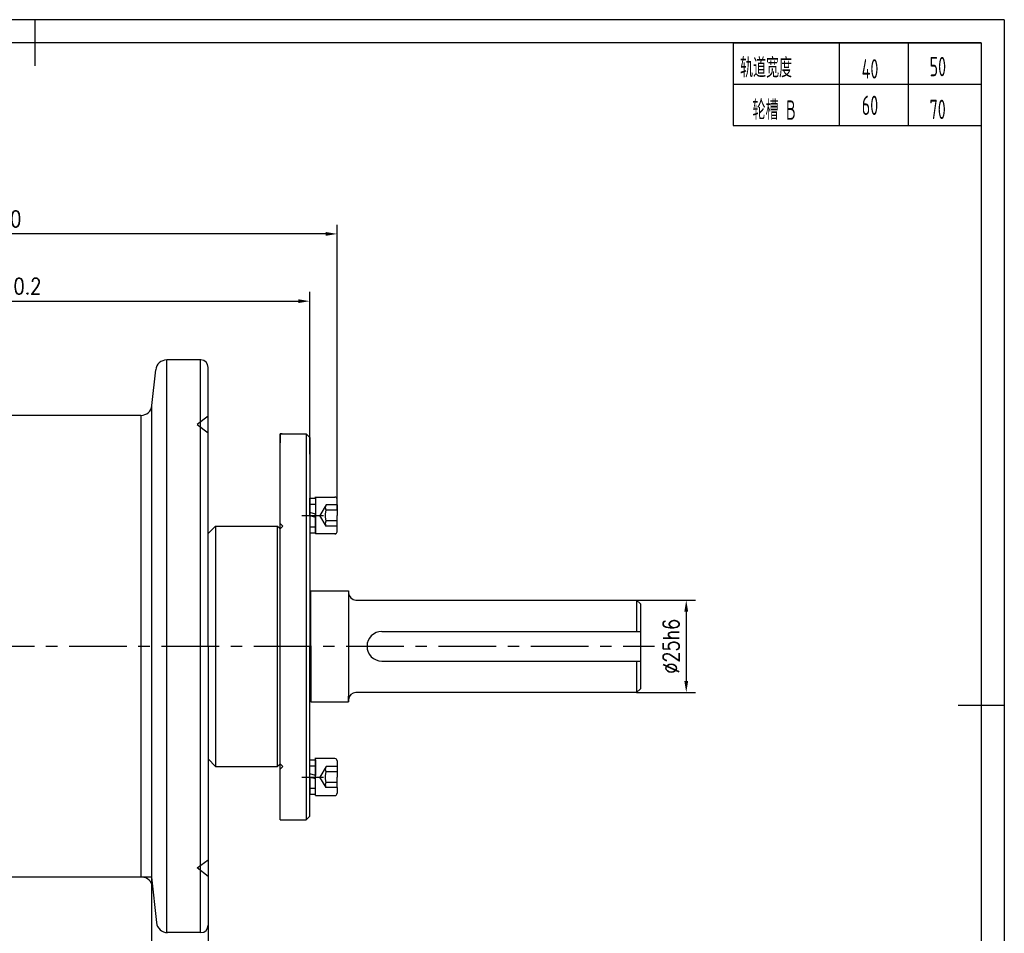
# Model space of a CAD drawing. Header units: millimetres. Extents: x -33 to 494, y -6 to 365.
# Tile 8 of 8: x 227 to 494, y 118 to 365. Entities that reach past the tile are written whole.
import ezdxf
from ezdxf.enums import TextEntityAlignment as Align

# ---------------------------------------------------------------- set-up
doc = ezdxf.new("R2010")
doc.units = ezdxf.units.MM
doc.header["$LTSCALE"] = 12.5
for name, pattern in [('CENTER', [2, 1.25, -0.25, 0.25, -0.25]), ('DASHED', [0.75, 0.5, -0.25]), ('PHANTOM', [2.5, 1.25, -0.25, 0.25, -0.25, 0.25, -0.25])]:
    doc.linetypes.add(name, pattern=pattern)
for name, color, linetype in [('1轮廓实线层', 7, 'Continuous'), ('2细线层', 4, 'Continuous'), ('3中心线层', 1, 'CENTER'), ('4虚线层', 6, 'DASHED'), ('5剖面线层', 2, 'Continuous'), ('6文字层', 3, 'Continuous'), ('7标注层', 4, 'Continuous'), ('9双点划线层', 6, 'PHANTOM'), ('图框层', 7, 'Continuous')]:
    doc.layers.add(name, color=color, linetype=linetype)
doc.styles.add('PC_TEXTSTYLE', font='isocp.shx', dxfattribs={"width": 0.8, "bigfont": 'hzfs.shx'})
doc.styles.add('TH_GBDIM', font='romans.shx', dxfattribs={"width": 0.8, "bigfont": 'gbcbig.shx'})
doc.dimstyles.new('TH_GBDIM', dxfattribs={"dimscale": 1.25, "dimtxt": 3.5, "dimasz": 2.5, "dimexe": 2, "dimexo": 0, "dimgap": 1.5, "dimtad": 1, "dimdec": 1, "dimzin": 0, "dimdsep": 46, "dimtxsty": 'TH_GBDIM', "dimcen": 2.5, "dimclrd": 130, "dimclre": 130, "dimclrt": 3, "dimadec": 0, "dimazin": 0, "dimtfac": 0.714286, "dimtdec": 1, "dimtmove": 0, "dimatfit": 3, "dimfxl": 1, "dimtzin": 0, "dimlwd": -1, "dimlwe": -1, "dimarcsym": 0})

# ---------------------------------------------------------------- blocks, each defined once
blk = doc.blocks.new('*U3')
blk.add_line((4.65, 1.6), (4.65, 0.8))
at = {"layer": '1轮廓实线层'}
for p, q in [((-4.65, 1.6), (-4.65, 0)), ((0, 1.6), (-4.65, 1.6)), ((-4.65, 0), (-0.4, 0)), ((-0.4, 0), (-0.83, 1.6)), ((4.65, 0), (-0.4, 0)), ((0, 1.6), (0.43, 0)), ((0, 1.6), (4.65, 1.6)), ((4.65, 1.6), (4.65, 0))]:
    blk.add_line(p, q, dxfattribs=at)
at = {"layer": '3中心线层'}
blk.add_line((0, 3.7), (0, -2.1), dxfattribs=at)
at = {"layer": '4虚线层'}
for p, q in [((-3.05, 1.6), (-3.05, 0)), ((3.05, 1.6), (3.05, 0))]:
    blk.add_line(p, q, dxfattribs=at)
blk = doc.blocks.new('*D8')
at = {"layer": '7标注层', "color": 130}
for p, q in [((140.51, 251.9), (140.51, 291.31)), ((305.71, 247.41), (305.71, 291.31)), ((143.64, 288.81), (302.59, 288.81))]:
    blk.add_line(p, q, dxfattribs=at)
for points in [[(143.64, 289.33), (143.64, 288.29), (140.51, 288.81)], [(302.59, 289.33), (302.59, 288.29), (305.71, 288.81)]]:
    blk.add_solid(points, dxfattribs=at)
at = {"layer": 'Defpoints', "color": 0}
for p in [(305.71, 288.81), (140.51, 251.9), (305.71, 247.41)]:
    blk.add_point(p, dxfattribs=at)
at = {"layer": '7标注层', "color": 3, "insert": (223.11, 292.87), "char_height": 4.375, "attachment_point": 5, "style": 'TH_GBDIM'}
blk.add_mtext('{165}{}{%%p0.2}', dxfattribs=at)
blk = doc.blocks.new('*D9')
at = {"layer": '7标注层', "color": 130}
for p, q in [((133.11, 232.22), (133.11, 309.51)), ((313.11, 232.22), (313.11, 309.51)), ((309.99, 307.01), (136.24, 307.01))]:
    blk.add_line(p, q, dxfattribs=at)
for points in [[(136.24, 307.53), (136.24, 306.49), (133.11, 307.01)], [(309.99, 307.53), (309.99, 306.49), (313.11, 307.01)]]:
    blk.add_solid(points, dxfattribs=at)
at = {"layer": 'Defpoints', "color": 0}
for p in [(133.11, 307.01), (133.11, 232.22), (313.11, 232.22)]:
    blk.add_point(p, dxfattribs=at)
at = {"layer": '7标注层', "color": 3, "insert": (223.11, 311.07), "char_height": 4.375, "attachment_point": 5, "style": 'TH_GBDIM'}
blk.add_mtext('180', dxfattribs=at)
blk = doc.blocks.new('*D10')
at = {"layer": '7标注层', "color": 130}
for p, q in [((183.51, 132.89), (183.51, 104.25)), ((262.91, 132.89), (262.91, 104.25)), ((186.64, 106.75), (259.79, 106.75))]:
    blk.add_line(p, q, dxfattribs=at)
for points in [[(186.64, 107.28), (186.64, 106.23), (183.51, 106.75)], [(259.79, 107.28), (259.79, 106.23), (262.91, 106.75)]]:
    blk.add_solid(points, dxfattribs=at)
at = {"layer": 'Defpoints', "color": 0}
for p in [(183.51, 132.89), (262.91, 132.89), (262.91, 106.75)]:
    blk.add_point(p, dxfattribs=at)
at = {"layer": '7标注层', "color": 3, "insert": (223.21, 110.82), "char_height": 4.375, "attachment_point": 5, "style": 'TH_GBDIM'}
blk.add_mtext('{E}{}{}', dxfattribs=at)
blk = doc.blocks.new('*D11')
at = {"layer": '7标注层', "color": 130}
for p, q in [((278.21, 122.3), (278.21, 87.53)), ((168.21, 119.89), (168.21, 87.53)), ((171.34, 90.03), (275.09, 90.03))]:
    blk.add_line(p, q, dxfattribs=at)
for points in [[(171.34, 90.55), (171.34, 89.51), (168.21, 90.03)], [(275.09, 90.55), (275.09, 89.51), (278.21, 90.03)]]:
    blk.add_solid(points, dxfattribs=at)
at = {"layer": 'Defpoints', "color": 0}
for p in [(278.21, 122.3), (168.21, 119.89), (278.21, 90.03)]:
    blk.add_point(p, dxfattribs=at)
at = {"layer": '7标注层', "color": 3, "insert": (223.21, 94.09), "char_height": 4.375, "attachment_point": 5, "style": 'TH_GBDIM'}
blk.add_mtext('110', dxfattribs=at)
blk = doc.blocks.new('*D12')
at = {"layer": '7标注层', "color": 130}
for p, q in [((394.21, 207.89), (410.14, 207.89)), ((407.64, 204.77), (407.64, 186.02)), ((394.21, 182.89), (410.14, 182.89))]:
    blk.add_line(p, q, dxfattribs=at)
for points in [[(407.12, 204.77), (408.16, 204.77), (407.64, 207.89)], [(407.12, 186.02), (408.16, 186.02), (407.64, 182.89)]]:
    blk.add_solid(points, dxfattribs=at)
at = {"layer": 'Defpoints', "color": 0}
for p in [(394.21, 207.89), (394.21, 182.89), (407.64, 182.89)]:
    blk.add_point(p, dxfattribs=at)
at = {"layer": '7标注层', "color": 3, "insert": (403.57, 195.39), "char_height": 4.375, "attachment_point": 5, "rotation": 90, "style": 'TH_GBDIM'}
blk.add_mtext('{%%c25}{}{h6}', dxfattribs=at)

msp = doc.modelspace()

# ---------------------------------------------------------------- linework, layer by layer
for p, q in [((266.99, 117.89), (266.99, 272.89)), ((276.01, 272.89), (276.01, 117.89)), ((278.21, 195.39), (278.21, 270.89)), ((262.99, 130.2), (262.99, 260.58)), ((260.01, 257.89), (260.01, 132.89)), ((297.71, 239.9), (297.71, 252.9)), ((297.71, 239.9), (297.71, 252.9)), ((297.71, 252.9), (304.71, 252.9)), ((304.71, 252.9), (305.71, 251.9)), ((304.71, 252.9), (304.71, 148.41)), ((305.71, 251.9), (305.71, 195.39)), ((297.71, 228.61), (297.71, 239.9)), ((297.71, 195.39), (297.71, 239.9)), ((280.21, 227.9), (278.21, 225.9)), ((280.21, 227.9), (280.21, 162.88)), ((288.21, 227.9), (297, 227.9)), ((297, 227.9), (297.71, 227.19)), ((297, 162.88), (297, 227.9)), ((297, 162.88), (297, 227.9)), ((305.71, 209.69), (306.01, 209.69)), ((306.01, 210.39), (316.21, 210.39)), ((306.01, 195.39), (306.01, 210.39)), ((316.21, 210.39), (316.21, 181.39)), ((316.21, 210.39), (316.21, 180.39)), ((318.21, 207.89), (394.21, 207.89)), ((394.21, 207.89), (395.21, 206.89)), ((394.21, 207.89), (394.21, 199.39)), ((395.21, 206.89), (395.21, 183.89)), ((325.21, 199.39), (395.21, 199.39)), ((278.21, 195.39), (278.21, 119.89)), ((297.71, 148.41), (297.71, 195.39)), ((305.71, 149.41), (305.71, 195.39)), ((306.01, 195.39), (306.01, 180.39)), ((325.21, 191.39), (395.21, 191.39)), ((394.21, 191.39), (394.21, 182.89)), ((316.21, 180.39), (316.21, 181.89)), ((394.21, 182.89), (318.21, 182.89)), ((395.21, 183.89), (394.21, 182.89)), ((305.71, 181.09), (306.01, 181.09)), ((306.01, 180.39), (316.21, 180.39)), ((297, 162.88), (297.71, 163.59)), ((305.71, 149.41), (304.71, 148.41)), ((297.71, 148.41), (304.71, 148.41))]:
    msp.add_line(p, q)
for centre, radius, start, end in [((318.21, 209.89), 2, 180, 270), ((325.21, 195.39), 4, 90, 270), ((318.21, 180.89), 2, 90, 180)]:
    msp.add_arc(centre, radius, start, end)
at = {"layer": '1轮廓实线层'}
for p, q in [((231.25, 365), (231.25, 352.5)), ((420.3, 358.75), (487.5, 358.75)), ((420.3, 358.75), (420.3, 336.35)), ((487.5, 358.75), (487.5, 336.35)), ((420.3, 336.35), (487.5, 336.35)), ((276.21, 272.89), (266.99, 272.89)), ((262.99, 260.58), (264, 270.2)), ((260.01, 257.89), (186.21, 257.89)), ((297.71, 228.61), (297.71, 239.9)), ((297.71, 228.61), (297.71, 239.9)), ((307.11, 235.79), (312.51, 235.79)), ((307.31, 235.79), (307.31, 225.79)), ((313.11, 233.65), (313.11, 235.19)), ((313.11, 233.65), (313.11, 230.79)), ((313.11, 226.39), (313.11, 230.79)), ((280.21, 227.9), (288.21, 227.9)), ((280.21, 227.9), (297, 227.9)), ((312.71, 225.79), (307.31, 225.79)), ((305.91, 209.69), (305.71, 209.69)), ((305.91, 181.09), (305.71, 181.09)), ((493.75, 179.38), (481.25, 179.38)), ((278.21, 164.88), (280.21, 162.88)), ((280.21, 162.88), (288.21, 162.88)), ((280.21, 162.88), (297, 162.88)), ((312.51, 164.99), (307.11, 164.99)), ((307.31, 154.99), (307.31, 164.99)), ((313.11, 164.39), (313.11, 159.99)), ((313.11, 157.13), (313.11, 159.99)), ((307.31, 154.99), (312.71, 154.99)), ((313.11, 157.13), (313.11, 155.59)), ((262.91, 132.89), (183.51, 132.89)), ((262.91, 132.89), (264.2, 120.58)), ((276.21, 117.89), (267.19, 117.89))]:
    msp.add_line(p, q, dxfattribs=at)
for centre, radius, start, end in [((266.99, 269.89), 3, 90, 174), ((276.21, 270.89), 2, 0, 90), ((260.01, 260.89), 3, 270, 354), ((312.51, 235.19), 0.6, 0, 90), ((312.51, 226.39), 0.6, 270, 0), ((312.51, 164.39), 0.6, 360, 90), ((312.51, 155.59), 0.6, 270, 360), ((260.21, 129.89), 3, 6, 90), ((267.19, 120.89), 3, 186, 270), ((276.21, 119.89), 2, 270, 0)]:
    msp.add_arc(centre, radius, start, end, dxfattribs=at)
at = {"layer": '2细线层'}
for p, q in [((493.75, 365), (-31.25, 365)), ((493.75, 365), (493.75, -6.25)), ((449.04, 358.75), (449.04, 336.35)), ((467.73, 358.75), (467.73, 336.35)), ((420.3, 347.55), (487.5, 347.55)), ((420.3, 347.55), (487.5, 347.55))]:
    msp.add_line(p, q, dxfattribs=at)
at = {"layer": '3中心线层'}
msp.add_line((190.55, 195.39), (399.08, 195.39), dxfattribs=at)
at = {"layer": '4虚线层'}
for p, q in [((298.21, 252.9), (297.71, 252.9)), ((297.71, 252.9), (297.71, 250.49)), ((310.11, 233.65), (308.46, 230.79)), ((313.11, 233.65), (310.11, 233.65)), ((313.11, 232.22), (310.11, 232.22)), ((310.11, 227.93), (308.46, 230.79)), ((313.11, 229.36), (310.11, 229.36)), ((313.11, 227.93), (310.11, 227.93)), ((310.11, 162.85), (308.46, 159.99)), ((313.11, 162.85), (310.11, 162.85)), ((310.11, 157.13), (308.46, 159.99)), ((313.11, 161.42), (310.11, 161.42)), ((313.11, 158.56), (310.11, 158.56)), ((313.11, 157.13), (310.11, 157.13))]:
    msp.add_line(p, q, dxfattribs=at)
for centre, radius, start, end in [((314.61, 230.79), 4.72, 162.3603, 197.6397), ((311.35, 232.94), 1.43, 150, 210), ((311.35, 228.65), 1.43, 150, 210), ((311.35, 162.14), 1.43, 150, 210), ((314.61, 159.99), 4.72, 162.3603, 197.6397), ((311.35, 157.85), 1.43, 150, 210)]:
    msp.add_arc(centre, radius, start, end, dxfattribs=at)
at = {"layer": '5剖面线层'}
msp.add_line((280.21, 162.88), (278.21, 164.88), dxfattribs=at)
at = {"layer": '9双点划线层'}
for p, q in [((278.21, 257.68), (275.21, 255.39)), ((275.21, 255.39), (278.21, 253.18)), ((297.71, 228.61), (298.42, 227.9)), ((298.42, 227.9), (297.71, 227.19)), ((298.42, 162.88), (297.71, 163.59)), ((297.71, 162.17), (298.42, 162.88)), ((275.21, 135.39), (278.21, 137.6)), ((278.21, 133.11), (275.21, 135.39))]:
    msp.add_line(p, q, dxfattribs=at)
at = {"layer": '图框层'}
for q in [(0, 358.75), (487.5, 0)]:
    msp.add_line((487.5, 358.75), q, dxfattribs=at)

# ---------------------------------------------------------------- block references
at = {"xscale": -1, "rotation": 90}
for p in [(307.31, 230.79), (307.31, 159.99)]:
    msp.add_blockref('*U3', p, dxfattribs=at)

# ---------------------------------------------------------------- texts
at = {"layer": '6文字层', "style": 'PC_TEXTSTYLE', "width": 0.67}
for s, p in [('轨道宽度', (422.22, 349.36)), ('50', (473.52, 349.68)), ('轮槽 B', (425.58, 337.92)), ('70', (473.52, 338.1))]:
    msp.add_text(s, height=5.25, dxfattribs=at).set_placement(p)
for s, p in [('40', (457.39, 349.06)), ('60', (457.39, 339.19))]:
    msp.add_text(s, height=5.25, dxfattribs=at).set_placement(p, align=Align.CENTER)

# ---------------------------------------------------------------- dimensions: what is measured, and where the dimension line sits
at = {"layer": '7标注层'}
for base, p1, p2, picture, middle in [((133.11, 307.01), (313.11, 232.22), (133.11, 232.22), '*D9', (223.11, 311.07)), ((278.21, 90.03), (168.21, 119.89), (278.21, 122.3), '*D11', (223.21, 94.09))]:
    dim = msp.add_linear_dim(base=base, p1=p1, p2=p2, dimstyle='TH_GBDIM', override={"dimexo": 0, "dimgap": 1.5, "dimtad": 1, "dimjust": 0, "dimdec": 0, "dimlfac": 1, "dimse1": 0, "dimse2": 0, "dimsd1": 0, "dimsd2": 0}, dxfattribs=at)
    dim.commit()
    dim.dimension.update_dxf_attribs({"geometry": picture, "text_midpoint": middle})
for base, p1, p2, text, picture, middle in [((305.71, 288.81), (140.51, 251.9), (305.71, 247.41), '{<>}{}{%%p0.2}', '*D8', (223.11, 292.87)), ((262.91, 106.75), (183.51, 132.89), (262.91, 132.89), '{E}{}{}', '*D10', (223.21, 110.82))]:
    dim = msp.add_linear_dim(base=base, p1=p1, p2=p2, text=text, dimstyle='TH_GBDIM', override={"dimexo": 0, "dimgap": 1.5, "dimtad": 1, "dimjust": 0, "dimdec": 0, "dimlfac": 1, "dimse1": 0, "dimse2": 0, "dimsd1": 0, "dimsd2": 0}, dxfattribs=at)
    dim.commit()
    dim.dimension.update_dxf_attribs({"geometry": picture, "text_midpoint": middle})
dim = msp.add_linear_dim(base=(407.64, 182.89), p1=(394.21, 207.89), p2=(394.21, 182.89), angle=90, text='{%%c<>}{}{h6}', dimstyle='TH_GBDIM', override={"dimexo": 0, "dimgap": 1.5, "dimtad": 1, "dimjust": 0, "dimdec": 0, "dimlfac": 1, "dimse1": 0, "dimse2": 0, "dimsd1": 0, "dimsd2": 0}, dxfattribs=at)
dim.commit()
dim.dimension.update_dxf_attribs({"geometry": '*D12', "text_midpoint": (403.57, 195.39)})

doc.saveas('drawing.dxf')
